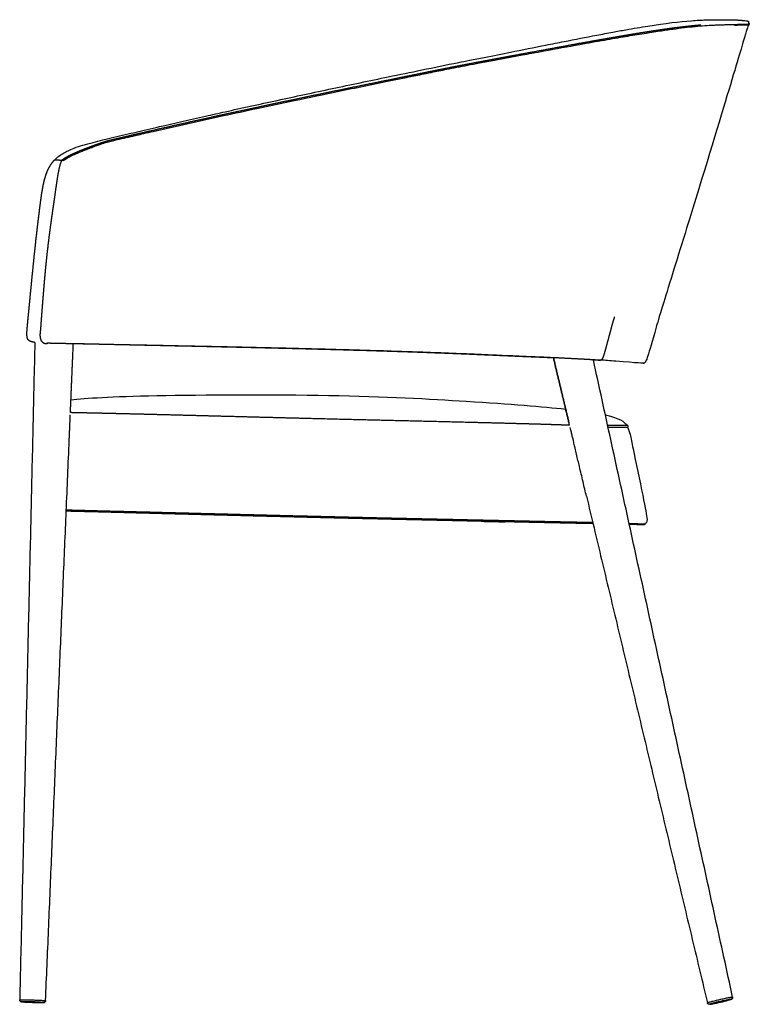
# Model space of a CAD drawing. Header units: millimetres. Extents: x 1682 to 3183, y 1190 to 3069.
# Tile 6 of 9: x 1682 to 2247, y 2306 to 3069. Entities that reach past the tile are written whole.
import ezdxf

# ---------------------------------------------------------------- set-up
doc = ezdxf.new("R2010")
doc.units = ezdxf.units.MM
doc.header["$MEASUREMENT"] = 0
doc.layers.add('2DVýkres$viditelné$tečné', color=7, linetype='Continuous', true_color=0x000000)
doc.layers.add('2DVýkres$viditelné$čáry', color=7, linetype='Continuous', true_color=0x000000)

msp = doc.modelspace()

# ---------------------------------------------------------------- linework, layer by layer
at = {"layer": '2DVýkres$viditelné$tečné'}
for points, knots in [([(1715.58, 2959.46), (1716.37, 2960.06), (1718.22, 2961.3), (1721.49, 2963.06), (1725.62, 2964.95), (1729.74, 2966.67), (1733.86, 2968.29), (1737.6, 2969.72), (1741.32, 2971.08), (1745.26, 2972.47), (1749.34, 2973.79), (1752.99, 2974.71), (1757.41, 2975.74), (1762.64, 2976.92), (1768.22, 2978.23), (1773.3, 2979.4), (1778.51, 2980.59), (1791.85, 2983.64), (1812.39, 2988.3), (1839.2, 2994.22), (1866.54, 3000.12), (1896.31, 3006.42), (1930.38, 3013.51), (1958.44, 3019.25), (1978.79, 3023.4), (1988.39, 3025.34), (1995.67, 3026.83), (2003.15, 3028.34), (2011, 3029.93), (2020.34, 3031.77), (2028.8, 3033.4), (2038.56, 3035.24), (2052.74, 3037.9), (2066.27, 3040.41), (2079.07, 3042.78), (2093.91, 3045.52), (2112.61, 3048.94), (2133.65, 3052.68), (2150.21, 3055.54), (2164.49, 3057.91), (2176.67, 3059.8), (2187.12, 3061.29), (2196.26, 3062.45), (2204.53, 3063.35), (2211.98, 3064), (2217.74, 3064.36), (2222.24, 3064.55), (2225.05, 3064.64), (2227.82, 3064.72), (2230.51, 3064.8), (2233.55, 3064.89), (2237.05, 3064.98), (2240.1, 3065.06), (2242.93, 3065.1), (2244.45, 3065.11), (2245.45, 3065.1), (2245.99, 3065.08), (2246.36, 3065.07), (2246.54, 3065.05), (2246.61, 3065.04), (2246.64, 3065.03), (2246.65, 3065.03)], [0, 0, 0, 0, 2.969807, 6.67765, 11.118936, 16.580292, 20.077254, 24.406539, 28.603376, 31.942255, 36.941709, 41.453959, 43.249, 50.560706, 57.541479, 60.423648, 66.216464, 73.564457, 101.476508, 129.39791, 155.928716, 185.384791, 220.707638, 260.327457, 271.301003, 283.004049, 289.714929, 293.586405, 305.913122, 313.73075, 322.137417, 331.767123, 343.529847, 365.42545, 373.056394, 382.584124, 410.702299, 430.079965, 446.693257, 461.112042, 473.495963, 483.668955, 492.770242, 501.150812, 508.637403, 515.190447, 518.458858, 522.146396, 523.617691, 526.780034, 530.238405, 532.714183, 537.284054, 539.401353, 541.196407, 541.853236, 542.416392, 542.811489, 542.942921, 542.986686, 543.017066, 543.017066, 543.017066, 543.017066]), ([(2132.3, 2805.36), (2134.22, 2805.23), (2139.11, 2804.81), (2143.29, 2804.46), (2160.15, 2803.05), (2165.32, 2802.88), (2165.4, 2802.88)], [-914.093911, -914.093911, -914.093911, -914.093911, -878.157817, -878.157817, -878.157817, -732.941615, -732.941615, -732.941615, -732.941615]), ([(2137.31, 2753.28), (2138.13, 2753.27), (2142.64, 2753.26), (2148, 2753.23), (2151.76, 2753.19), (2152.53, 2753.18), (2152.53, 2753.18)], [80.67143, 80.67143, 80.67143, 80.67143, 94.405266, 158.149012, 192.895978, 228.466517, 228.466517, 228.466517, 228.466517]), ([(2153.62, 2678.64), (2153.71, 2678.64), (2155.43, 2678.6), (2158.65, 2678.53), (2162.49, 2678.45), (2165.21, 2678.39), (2165.92, 2678.37), (2165.92, 2678.37)], [-358.732478, -358.732478, -358.732478, -358.732478, -357.101163, -327.441516, -295.388853, -261.790684, -227.449201, -227.449201, -227.449201, -227.449201]), ([(2232.6, 2310.3), (2232.6, 2310.38), (2230.74, 2310.13), (2226.4, 2309.21), (2224.23, 2308.72), (2222.05, 2308.22), (2217.75, 2307.16), (2215.97, 2306.58), (2216, 2306.5)], [-53.49543, -53.49543, -53.49543, -53.49543, -46.808501, -40.121572, -40.121572, -40.121572, -33.434644, -26.747715, -26.747715, -26.747715, -26.747715]), ([(2216, 2306.5), (2216, 2306.41), (2216.93, 2306.54), (2218.48, 2306.83), (2220.03, 2307.12), (2222.2, 2307.58), (2224.37, 2308.08), (2226.55, 2308.58), (2228.7, 2309.11), (2230.22, 2309.52), (2231.74, 2309.93), (2232.63, 2310.22), (2232.6, 2310.3)], [-26.747715, -26.747715, -26.747715, -26.747715, -20.060786, -20.060786, -20.060786, -13.373857, -13.373857, -13.373857, -6.686929, -6.686929, -6.686929, 0, 0, 0, 0]), ([(1700.42, 2307.84), (1700.43, 2307.88), (1698.57, 2308.04), (1694.14, 2308.23), (1691.91, 2308.3), (1689.68, 2308.37), (1685.25, 2308.47), (1683.38, 2308.44), (1683.4, 2308.39)], [-53.49585, -53.49585, -53.49585, -53.49585, -46.808869, -40.121887, -40.121887, -40.121887, -33.434906, -26.747925, -26.747925, -26.747925, -26.747925]), ([(1683.4, 2308.39), (1683.38, 2308.34), (1684.31, 2308.26), (1685.88, 2308.18), (1687.46, 2308.09), (1689.67, 2308), (1691.9, 2307.93), (1694.13, 2307.85), (1696.35, 2307.8), (1697.92, 2307.79), (1699.5, 2307.77), (1700.43, 2307.79), (1700.42, 2307.84)], [-26.747925, -26.747925, -26.747925, -26.747925, -20.060944, -20.060944, -20.060944, -13.373962, -13.373962, -13.373962, -6.686981, -6.686981, -6.686981, 0, 0, 0, 0])]:
    msp.add_open_spline(points, degree=3, knots=knots, dxfattribs=at)
for points, weights, degree, knots in [([(1709.06, 2960.13), (1709.07, 2960.14), (1709.53, 2960.1), (1710.42, 2960.07), (1710.93, 2960.06), (1711.58, 2960.05), (1712.37, 2959.99), (1712.82, 2959.95), (1713.27, 2959.91), (1713.72, 2959.87), (1714.02, 2959.84), (1714.35, 2959.81), (1714.71, 2959.75)], [1, 1, 1, 1, 1, 1, 1.00469029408, 1.0046820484, 1.0046820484, 1.00469029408, 1.0034949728, 1.00152957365, 1.00034485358], 3, [12.730015, 12.730015, 12.730015, 12.730015, 17.913859, 17.913859, 17.913859, 20.899502, 20.899502, 20.899502, 22.252204, 22.252204, 22.252204, 23.140101, 23.140101, 23.140101, 23.140101]), ([(1703.31, 2818.4), (1704.16, 2818.36), (1705.14, 2818.33), (1706.24, 2818.31), (1707.64, 2818.27), (1709.03, 2818.24), (1710.43, 2818.21), (1713.35, 2818.14), (1716.27, 2818.08), (1719.19, 2818.02), (1723.47, 2817.94), (1727.74, 2817.85), (1732.02, 2817.76), (1744.26, 2817.51), (1773.44, 2816.93), (1806.06, 2816.25), (1871.3, 2814.91), (1950.26, 2813.2), (2022.11, 2810.3), (2040.07, 2809.58), (2057.59, 2808.78), (2068.39, 2808.3), (2079.18, 2807.83), (2083.26, 2807.67), (2088.31, 2807.45), (2098.41, 2807), (2112.39, 2806.29), (2120.96, 2805.8), (2128.66, 2805.36), (2131.99, 2805.1), (2132.09, 2805.18)], [0.999588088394, 0.998899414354, 1.00316100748, 1.00537375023, 1.00537321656, 1.00537321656, 1.00537375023, 1.00537317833, 1.00537317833, 1.00537375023, 1.00537373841, 1.00537373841, 1.00537375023, 1.00537375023, 1.00537375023, 1.00537375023, 1.00537375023, 1.00537375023, 1.00537375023, 1.00537375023, 1.00537375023, 1.00537375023, 1.00537375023, 1.00537375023, 1.00537375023, 1.00537375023, 1.00537375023, 1.00537375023, 1.00537375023, 1.00537375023, 1.00537375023], 3, [-1462.695668, -1462.695668, -1462.695668, -1462.695668, -1454.448884, -1454.448884, -1454.448884, -1450.262465, -1450.262465, -1450.262465, -1441.503222, -1441.503222, -1441.503222, -1428.663572, -1428.663572, -1428.663572, -1355.483754, -1355.483754, -1355.483754, -1209.124118, -1209.124118, -1209.124118, -1172.534209, -1172.534209, -1172.534209, -1135.9443, -1135.9443, -1135.9443, -1062.764482, -1062.764482, -1062.764482, -997.03459, -997.03459, -997.03459, -997.03459]), ([(2107.59, 2754.59), (2106.83, 2754.63), (2106.07, 2754.66), (2105.31, 2754.69), (2102.59, 2754.8), (2099.87, 2754.89), (2097.16, 2754.98), (2094.25, 2755.08), (2091.35, 2755.17), (2088.44, 2755.26), (2080.51, 2755.5), (2072.58, 2755.72), (2064.65, 2755.93), (2053.33, 2756.24), (2042.01, 2756.53), (2030.69, 2756.81), (2010.03, 2757.31), (1989.37, 2757.79), (1968.71, 2758.28), (1946.97, 2758.79), (1925.23, 2759.32), (1903.49, 2759.87), (1877.74, 2760.52), (1851.98, 2761.2), (1826.23, 2761.87), (1814.44, 2762.18), (1802.65, 2762.48), (1790.86, 2762.78), (1781.41, 2763.02), (1771.96, 2763.26), (1762.51, 2763.48), (1755.56, 2763.65), (1748.61, 2763.81), (1741.66, 2763.97), (1738.4, 2764.04), (1735.14, 2764.11), (1731.88, 2764.18), (1728.31, 2764.26), (1724.75, 2764.34), (1721.19, 2764.42)], [1, 0.999997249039, 0.999997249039, 1, 1, 1, 1, 0.999999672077, 0.999999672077, 1, 1, 1, 1, 0.999999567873, 0.999999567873, 1, 1, 1, 1, 0.999999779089, 0.999999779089, 1, 1, 1, 1, 0.999999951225, 0.999999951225, 1, 0.999999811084, 0.999999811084, 1, 0.999999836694, 0.999999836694, 1, 0.999999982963, 0.999999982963, 1, 0.999999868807, 0.999999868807, 1], 3, [0, 0, 0, 0, 2.286261, 2.286261, 2.286261, 10.459476, 10.459476, 10.459476, 19.181642, 19.181642, 19.181642, 43.038202, 43.038202, 43.038202, 77.008739, 77.008739, 77.008739, 139.151088, 139.151088, 139.151088, 204.393717, 204.393717, 204.393717, 281.85833, 281.85833, 281.85833, 317.236952, 317.236952, 317.236952, 345.59479, 345.59479, 345.59479, 366.448095, 366.448095, 366.448095, 376.237691, 376.237691, 376.237691, 386.932074, 386.932074, 386.932074, 386.932074]), ([(2125.5, 2679.27), (2124.15, 2679.29), (2122.8, 2679.32), (2121.45, 2679.34), (2117.07, 2679.43), (2112.7, 2679.52), (2108.32, 2679.61), (2100.6, 2679.77), (2092.87, 2679.94), (2085.15, 2680.1), (2073.62, 2680.35), (2062.08, 2680.6), (2050.54, 2680.85), (2037.55, 2681.13), (2024.56, 2681.41), (2011.56, 2681.69), (1990.67, 2682.14), (1969.77, 2682.61), (1948.87, 2683.09), (1935.68, 2683.4), (1922.49, 2683.72), (1909.3, 2684.04), (1894.44, 2684.4), (1879.57, 2684.77), (1864.71, 2685.15), (1837.1, 2685.85), (1809.5, 2686.56), (1781.89, 2687.27), (1764.64, 2687.71), (1747.38, 2688.15), (1730.12, 2688.6), (1726.19, 2688.7), (1722.25, 2688.8), (1718.32, 2688.9), (1718.21, 2688.9), (1718.1, 2688.9), (1718, 2688.91)], [1, 0.999999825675, 0.999999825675, 1, 0.999999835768, 0.999999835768, 1, 0.999999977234, 0.999999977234, 1, 0.99999999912, 0.99999999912, 1, 0.999999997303, 0.999999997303, 1, 1, 1, 1, 0.99999987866, 0.99999987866, 1, 0.999999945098, 0.999999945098, 1, 1, 1, 1, 0.999999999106, 0.999999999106, 1, 1, 1, 1, 1, 1, 1], 3, [0, 0, 0, 0, 4.043376, 4.043376, 4.043376, 17.181264, 17.181264, 17.181264, 40.351504, 40.351504, 40.351504, 74.96825, 74.96825, 74.96825, 113.956309, 113.956309, 113.956309, 176.804514, 176.804514, 176.804514, 216.383308, 216.383308, 216.383308, 260.9903, 260.9903, 260.9903, 343.995697, 343.995697, 343.995697, 395.781238, 395.781238, 395.781238, 407.609661, 407.609661, 407.609661, 407.935117, 407.935117, 407.935117, 407.935117]), ([(1681.95, 2309.93), (1682.06, 2310.14), (1691.96, 2309.81), (1701.86, 2309.49), (1701.96, 2309.27)], [0.995459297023, 0.709395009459, 1, 0.709395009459, 0.995459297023], 2, [26.852409, 26.852409, 26.852409, 40.121887, 40.121887, 53.391366, 53.391366, 53.391366]), ([(2214.21, 2307.62), (2214.23, 2308.01), (2223.88, 2310.22), (2233.54, 2312.43), (2233.73, 2312.08)], [0.995459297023, 0.709395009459, 1, 0.709395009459, 0.995459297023], 2, [26.852198, 26.852198, 26.852198, 40.121572, 40.121572, 53.390947, 53.390947, 53.390947])]:
    msp.add_rational_spline(points, weights, degree=degree, knots=knots, dxfattribs=at)
msp.add_open_spline([(1714.67, 2959.67), (1714.69, 2959.7), (1714.7, 2959.72), (1714.71, 2959.75)], degree=3, dxfattribs=at)
for points, weights in [([(1682, 2309.48), (1682.3, 2308.43), (1683.4, 2308.39)], [1, 0.806473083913, 1]), ([(2232.6, 2310.3), (2233.82, 2310.58), (2233.76, 2311.83)], [1, 0.766978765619, 1]), ([(1700.42, 2307.84), (1701.51, 2307.8), (1701.88, 2308.84)], [1, 0.806473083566, 1]), ([(2216, 2306.5), (2214.78, 2306.22), (2214.29, 2307.38)], [1, 0.766978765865, 1])]:
    msp.add_rational_spline(points, weights, degree=2, dxfattribs=at)
at = {"layer": '2DVýkres$viditelné$čáry'}
for points, knots in [([(1709.07, 2960.13), (1711.08, 2962.18), (1713.46, 2963.89), (1715.93, 2965.33), (1717.03, 2965.98), (1718.17, 2966.57), (1719.32, 2967.13), (1720.85, 2967.87), (1722.41, 2968.54), (1723.99, 2969.16), (1726.19, 2970.02), (1728.45, 2970.78), (1733.48, 2972.3), (1735.93, 2972.94), (1738.74, 2973.64), (1741.29, 2974.28), (1743.78, 2974.91), (1747.73, 2975.87), (1749.25, 2976.24), (1752, 2976.89), (1753.34, 2977.2), (1754.81, 2977.55), (1760.83, 2978.96), (1766.57, 2980.31), (1777.43, 2982.84), (1783.44, 2984.24), (1801.24, 2988.36), (1813.17, 2991.09), (1825.84, 2993.94), (1830.91, 2995.08), (1842.39, 2997.65), (1867.88, 3003.26), (1902.68, 3010.78), (1938.33, 3018.3), (1968.6, 3024.61), (1984.48, 3027.89), (1993.1, 3029.66), (2003.4, 3031.78), (2011.44, 3033.44), (2021.8, 3035.51), (2024.32, 3036.01), (2027.14, 3036.57), (2033.86, 3037.9), (2037.61, 3038.64), (2048.59, 3040.81), (2055.34, 3042.14), (2061.72, 3043.41), (2070.9, 3045.24), (2084.79, 3048.03), (2107.05, 3052.45), (2124.26, 3055.81), (2140.18, 3058.8), (2150.59, 3060.69), (2159.62, 3062.27), (2165.26, 3063.2), (2168.02, 3063.63), (2181.83, 3065.83), (2192.84, 3067.12), (2205.97, 3068.12), (2209.56, 3068.3), (2215.81, 3068.5), (2218.49, 3068.53), (2220.94, 3068.54), (2223.18, 3068.56), (2225.28, 3068.57), (2228.87, 3068.57), (2230.43, 3068.57), (2231.79, 3068.55), (2232.87, 3068.54), (2233.82, 3068.51), (2235.13, 3068.47), (2235.57, 3068.45), (2236.3, 3068.41), (2236.6, 3068.39), (2236.88, 3068.38), (2237.14, 3068.36), (2237.63, 3068.33), (2238.51, 3068.28), (2239.44, 3068.21), (2240.28, 3068.15), (2240.8, 3068.1), (2241.05, 3068.07), (2241.19, 3068.06), (2241.27, 3068.05), (2241.3, 3068.05), (2241.3, 3068.05), (2241.31, 3068.05), (2241.31, 3068.05), (2241.3, 3068.05), (2241.31, 3068.05), (2241.31, 3068.05), (2241.3, 3068.05), (2241.31, 3068.05), (2241.31, 3068.05), (2241.31, 3068.05), (2241.31, 3068.05), (2241.31, 3068.05), (2241.31, 3068.05), (2241.31, 3068.05), (2241.31, 3068.05), (2241.31, 3068.05), (2241.31, 3068.05), (2241.31, 3068.05), (2241.31, 3068.05), (2241.31, 3068.05), (2241.31, 3068.05), (2241.31, 3068.05), (2241.31, 3068.05), (2241.31, 3068.05), (2241.31, 3068.05), (2241.31, 3068.05), (2241.31, 3068.05), (2241.31, 3068.05), (2241.31, 3068.05), (2241.31, 3068.05), (2241.31, 3068.05), (2241.31, 3068.05), (2241.32, 3068.05), (2241.32, 3068.05), (2241.31, 3068.05), (2241.32, 3068.05), (2241.31, 3068.05), (2241.32, 3068.05), (2241.32, 3068.05), (2241.32, 3068.05), (2241.32, 3068.05), (2241.32, 3068.05), (2241.32, 3068.05), (2241.32, 3068.05), (2241.32, 3068.05), (2241.32, 3068.05), (2241.32, 3068.05), (2241.32, 3068.05), (2241.32, 3068.05), (2241.32, 3068.05), (2241.32, 3068.05), (2241.32, 3068.05), (2241.32, 3068.05), (2241.32, 3068.05), (2241.32, 3068.05), (2241.32, 3068.05), (2241.32, 3068.05), (2241.32, 3068.05), (2241.32, 3068.05), (2241.32, 3068.05), (2241.32, 3068.05), (2241.32, 3068.05), (2241.33, 3068.05), (2241.33, 3068.05), (2241.32, 3068.05), (2241.33, 3068.05), (2241.33, 3068.05), (2241.32, 3068.05), (2241.33, 3068.05), (2241.33, 3068.05), (2241.33, 3068.05), (2241.33, 3068.05), (2241.33, 3068.05), (2241.33, 3068.05), (2241.33, 3068.05), (2241.33, 3068.05), (2241.33, 3068.05), (2241.33, 3068.05), (2241.33, 3068.05), (2242.57, 3067.9), (2243.82, 3067.75), (2245.07, 3067.61), (2245.1, 3067.6), (2245.17, 3067.59), (2245.28, 3067.57), (2245.45, 3067.54), (2245.58, 3067.5), (2245.66, 3067.47)], [0.001417, 0.001417, 0.001417, 0.001417, 8.674273, 8.674273, 8.674273, 12.514792, 12.514792, 12.514792, 17.623355, 17.623355, 17.623355, 24.567033, 24.567033, 33.111881, 33.111881, 33.111881, 40.906371, 40.906371, 45.814207, 45.814207, 49.726263, 49.726263, 49.726263, 69.68057, 69.68057, 89.467759, 89.467759, 122.994177, 122.994177, 122.994177, 138.595321, 158.28092, 201.301018, 245.393486, 267.610729, 294.035525, 294.035525, 294.035525, 323.588856, 323.588856, 323.588856, 333.142707, 333.142707, 344.234936, 344.234936, 364.525888, 364.525888, 364.525888, 392.622806, 407.015145, 432.631619, 445.220036, 455.605754, 464.362451, 472.741237, 472.741237, 472.741237, 521.075194, 521.075194, 543.021745, 543.021745, 563.753121, 563.753121, 563.753121, 582.788828, 582.788828, 599.651038, 599.651038, 599.651038, 613.050446, 613.050446, 620.878094, 620.878094, 627.182339, 627.182339, 627.182339, 627.973151, 628.659842, 629.818627, 630.760779, 631.197835, 631.398712, 631.511196, 631.622588, 631.622688, 631.623335, 631.624942, 631.625042, 631.62569, 631.627296, 631.627396, 631.628045, 631.629651, 631.629751, 631.6304, 631.632001, 631.632101, 631.632746, 631.634342, 631.634441, 631.635087, 631.636714, 631.637461, 631.639024, 631.639123, 631.639771, 631.641397, 631.642144, 631.643707, 631.643807, 631.644455, 631.646049, 631.646149, 631.646798, 631.648392, 631.648492, 631.649141, 631.650733, 631.650833, 631.651482, 631.653104, 631.653854, 631.655413, 631.655513, 631.656163, 631.657753, 631.657853, 631.658504, 631.660094, 631.660194, 631.660845, 631.662435, 631.662535, 631.663186, 631.664776, 631.664876, 631.665528, 631.667148, 631.667901, 631.669459, 631.669559, 631.670213, 631.671832, 631.672586, 631.674143, 631.674244, 631.674898, 631.676486, 631.676587, 631.677241, 631.678829, 631.67893, 631.679585, 631.681172, 631.681273, 631.681929, 631.683516, 631.683617, 631.684273, 631.68586, 631.685961, 631.686618, 631.687426, 631.687426, 631.687426, 632.687426, 632.687426, 632.687426, 632.79545, 632.887236, 633.047187, 633.293839, 633.293839, 633.293839, 633.293839]), ([(2245.67, 3064.25), (2245.55, 3063.78), (2245.39, 3063.16), (2245.13, 3062.26), (2244.72, 3060.76), (2244.05, 3058.47), (2242.94, 3054.72), (2240.72, 3047.23), (2236.72, 3033.92), (2229.36, 3009.52), (2222, 2985.11), (2211.28, 2949.61), (2198.15, 2907.16), (2191.58, 2885.93), (2184.42, 2862.96), (2180.38, 2849.87), (2176.34, 2836.78), (2175.43, 2833.57), (2174.6, 2830.66), (2171.3, 2819.04), (2169.39, 2812.31), (2168.11, 2808.39), (2167.47, 2806.42), (2166.99, 2805.16), (2166.57, 2804.33), (2166.15, 2803.5), (2165.79, 2803.1), (2165.41, 2802.88)], [1.131587, 1.131587, 1.131587, 1.131587, 2.861859, 2.861859, 2.861859, 10.70983, 10.70983, 10.70983, 57.909845, 57.909845, 57.909845, 164.925977, 164.925977, 164.925977, 224.903098, 224.903098, 224.903098, 244.964497, 244.964497, 244.964497, 268.169303, 268.169303, 268.169303, 272.518189, 272.518189, 272.518189, 274.430445, 274.430445, 274.430445, 274.430445]), ([(2132.08, 2805.17), (2132.01, 2805.12), (2131.92, 2805.06), (2131.74, 2804.98), (2131.64, 2804.94), (2131.54, 2804.92), (2131.47, 2804.9), (2131.34, 2804.88), (2131.12, 2804.87), (2130.85, 2804.87), (2130.46, 2804.88), (2129.91, 2804.91), (2129.15, 2804.95), (2127.81, 2805.03), (2126.73, 2805.09), (2125.97, 2805.14)], [0.004623, 0.004623, 0.004623, 0.004623, 0.358678, 0.358678, 0.679569, 0.679569, 0.679569, 0.871939, 1.081081, 1.337047, 1.703184, 2.233172, 2.98687, 3.990065, 6.255405, 6.255405, 6.255405, 6.255405]), ([(1721.6, 2774.21), (1732.87, 2775.72), (1752.57, 2776.87), (1788.01, 2777.58), (1824.4, 2778.31), (1877.37, 2778.57), (1921.14, 2777.75), (1964.9, 2776.93), (1999.46, 2775.03), (2027.53, 2773.26), (2062.05, 2771.08), (2086.75, 2769.08), (2104.52, 2767.15)], [18.81554, 18.81554, 18.81554, 18.81554, 84.51395, 84.51395, 84.51395, 217.65305, 217.65305, 217.65305, 324.168057, 324.168057, 324.168057, 387.784992, 387.784992, 387.784992, 387.784992]), ([(2107.59, 2754.59), (2107.56, 2754.72), (2107.52, 2754.85), (2107.37, 2755.37), (2107.27, 2755.72), (2107.12, 2756.29), (2107.06, 2756.5), (2107.01, 2756.7)], [-30.699884, -30.699884, -30.699884, -30.699884, -30.253098, -30.253098, -28.936416, -28.936416, -27.970496, -27.970496, -27.970496, -27.970496]), ([(2120.63, 2699.64), (2119.73, 2703.41), (2117.9, 2711.11), (2115.34, 2721.94), (2113.31, 2730.58), (2111.59, 2737.92), (2110.37, 2743.15), (2109.29, 2747.78), (2108.63, 2750.52), (2108.21, 2752.24), (2108.02, 2752.97)], [0, 0, 0, 0, 11.627597, 23.725164, 33.403422, 38.24263, 46.34918, 49.495489, 52.517783, 54.800324, 54.800324, 54.800324, 54.800324]), ([(2152.42, 2753.12), (2153.19, 2751.52), (2153.77, 2749.77), (2154.36, 2747.42), (2155.03, 2744.73), (2155.72, 2741.26), (2156.72, 2736.36), (2158.72, 2726.56), (2161.96, 2711.06), (2164.11, 2700.58), (2166.27, 2690.1), (2167.34, 2684.64), (2167.47, 2681.76), (2167.57, 2679.38), (2167.03, 2678.75), (2165.91, 2678.5)], [0.897625, 0.897625, 0.897625, 0.897625, 6.841171, 6.841171, 6.841171, 18.157487, 18.157487, 18.157487, 54.68984, 54.68984, 54.68984, 73.841832, 73.841832, 73.841832, 78.31323, 78.31323, 78.31323, 78.31323]), ([(2165.12, 2677.58), (2165.1, 2677.58), (2165.1, 2677.58), (2165.09, 2677.58), (2164.98, 2677.58), (2164.63, 2677.59), (2164.09, 2677.6), (2163.46, 2677.61), (2162.55, 2677.63), (2161.41, 2677.66), (2160.33, 2677.68), (2159.03, 2677.71), (2157.57, 2677.74), (2156.41, 2677.77), (2155.15, 2677.79), (2153.8, 2677.82)], [0, 0, 0, 0, 2.928638, 2.928638, 2.928638, 32.218848, 32.218848, 32.218848, 66.604882, 66.604882, 66.604882, 99.408914, 99.408914, 99.408914, 125.264017, 125.264017, 125.264017, 125.264017])]:
    msp.add_open_spline(points, degree=3, knots=knots, dxfattribs=at)
for points, weights, degree, knots in [([(1715.05, 2960.22), (1717.06, 2961.74), (1719.26, 2962.96), (1721.52, 2964.06), (1722.64, 2964.6), (1723.77, 2965.12), (1724.91, 2965.62), (1726.04, 2966.12), (1727.19, 2966.6), (1728.33, 2967.08), (1730.5, 2967.97), (1732.67, 2968.82), (1734.85, 2969.66), (1736.01, 2970.09), (1737.16, 2970.53), (1738.31, 2970.96), (1739.6, 2971.44), (1740.9, 2971.91), (1742.19, 2972.37), (1744.63, 2973.23), (1747.07, 2974.05), (1749.56, 2974.75), (1750.74, 2975.08), (1751.94, 2975.39), (1753.14, 2975.68), (1754.12, 2975.91), (1755.09, 2976.14), (1756.07, 2976.36), (1758.08, 2976.82), (1760.09, 2977.28), (1762.1, 2977.74), (1764.49, 2978.29), (1766.88, 2978.85), (1769.26, 2979.41), (1771.6, 2979.95), (1773.94, 2980.48), (1776.28, 2981.02), (1785.83, 2983.21), (1795.39, 2985.38), (1804.94, 2987.54), (1814.49, 2989.69), (1824.04, 2991.81), (1833.6, 2993.91), (1852.81, 2998.13), (1872.02, 3002.23), (1891.23, 3006.27), (1910.44, 3010.31), (1929.66, 3014.28), (1948.87, 3018.22), (1958.42, 3020.18), (1967.98, 3022.13), (1977.54, 3024.07), (1982.32, 3025.04), (1987.1, 3026.01), (1991.88, 3026.98), (1996.09, 3027.84), (2000.31, 3028.7), (2004.53, 3029.55), (2010.21, 3030.7), (2015.9, 3031.82), (2021.59, 3032.93), (2026.44, 3033.87), (2031.3, 3034.8), (2036.17, 3035.72), (2040.99, 3036.62), (2045.8, 3037.53), (2050.62, 3038.42), (2055.44, 3039.32), (2060.25, 3040.22), (2065.07, 3041.11), (2077.57, 3043.43), (2090.06, 3045.75), (2102.48, 3048.01), (2109.51, 3049.29), (2116.55, 3050.56), (2123.58, 3051.81), (2128.29, 3052.65), (2133.01, 3053.48), (2137.72, 3054.3), (2142.21, 3055.08), (2146.7, 3055.85), (2151.19, 3056.61), (2155.68, 3057.37), (2160.18, 3058.11), (2164.68, 3058.83), (2169.08, 3059.54), (2173.37, 3060.2), (2177.46, 3060.81), (2181.32, 3061.38), (2185.18, 3061.92), (2189.05, 3062.42), (2192.43, 3062.86), (2195.8, 3063.27), (2199.19, 3063.64), (2202.05, 3063.96), (2204.92, 3064.24), (2207.78, 3064.49), (2208.24, 3064.53), (2208.69, 3064.57), (2209.15, 3064.61)], [1, 1, 1, 1, 1, 1, 1, 0.999958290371, 0.999958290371, 1, 1, 1, 1, 0.999992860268, 0.999992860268, 1, 0.999983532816, 0.999983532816, 1, 1, 1, 1, 1, 1, 1, 0.999989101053, 0.999989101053, 1, 0.99999983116, 0.99999983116, 1, 1, 1, 1, 0.999999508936, 0.999999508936, 1, 1, 1, 1, 0.999997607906, 0.999997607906, 1, 1, 1, 1, 1, 1, 1, 0.999999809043, 0.999999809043, 1, 1, 1, 1, 0.9999997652, 0.9999997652, 1, 0.999995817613, 0.999995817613, 1, 1, 1, 1, 0.999999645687, 0.999999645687, 1, 0.999999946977, 0.999999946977, 1, 1, 1, 1, 0.999998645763, 0.999998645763, 1, 0.999998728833, 0.999998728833, 1, 0.999997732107, 0.999997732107, 1, 0.999994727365, 0.999994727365, 1, 1, 1, 1, 0.999976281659, 0.999976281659, 1, 0.999966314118, 0.999966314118, 1, 0.999954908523, 0.999954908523, 1, 0.999998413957, 0.999998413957, 1], 3, [0, 0, 0, 0, 7.557381, 7.557381, 7.557381, 11.283788, 11.283788, 11.283788, 15.010247, 15.010247, 15.010247, 22.036737, 22.036737, 22.036737, 25.731, 25.731, 25.731, 29.860178, 29.860178, 29.860178, 37.62852, 37.62852, 37.62852, 41.352523, 41.352523, 41.352523, 44.353985, 44.353985, 44.353985, 50.548588, 50.548588, 50.548588, 57.936366, 57.936366, 57.936366, 65.141961, 65.141961, 65.141961, 94.699631, 94.699631, 94.699631, 124.064908, 124.064908, 124.064908, 183.469833, 183.469833, 183.469833, 242.872526, 242.872526, 242.872526, 272.138514, 272.138514, 272.138514, 286.915549, 286.915549, 286.915549, 299.825236, 299.825236, 299.825236, 317.217446, 317.217446, 317.217446, 332.143977, 332.143977, 332.143977, 346.847462, 346.847462, 346.847462, 361.541332, 361.541332, 361.541332, 399.941788, 399.941788, 399.941788, 421.377923, 421.377923, 421.377923, 435.735977, 435.735977, 435.735977, 449.399215, 449.399215, 449.399215, 463.075807, 463.075807, 463.075807, 477.890826, 477.890826, 477.890826, 489.598667, 489.598667, 489.598667, 499.807235, 499.807235, 499.807235, 508.44609, 508.44609, 508.44609, 509.817143, 509.817143, 509.817143, 509.817143]), ([(2245.64, 3064.26), (2245.64, 3064.26), (2245.65, 3064.25), (2245.65, 3064.25), (2245.61, 3064.26), (2245.57, 3064.26), (2245.53, 3064.26), (2245.34, 3064.27), (2245.16, 3064.28), (2244.97, 3064.29), (2244.64, 3064.3), (2244.3, 3064.3), (2243.96, 3064.3), (2243.78, 3064.3), (2243.59, 3064.31), (2243.41, 3064.31), (2243.33, 3064.31), (2243.24, 3064.31), (2243.16, 3064.31), (2242.94, 3064.3), (2242.72, 3064.3), (2242.5, 3064.3), (2241.87, 3064.3), (2241.25, 3064.29), (2240.62, 3064.28), (2240.2, 3064.27), (2239.78, 3064.27), (2239.36, 3064.26), (2238.91, 3064.25), (2238.47, 3064.24), (2238.02, 3064.23), (2237.5, 3064.22), (2236.98, 3064.2), (2236.46, 3064.19), (2236.09, 3064.18), (2235.7, 3064.17), (2235.3, 3064.16)], [1, 1, 1, 1, 0.999873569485, 0.999873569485, 1, 0.999871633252, 0.999871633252, 1, 0.999961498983, 0.999961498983, 1, 0.999996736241, 0.999996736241, 1, 1, 1, 1, 0.999998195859, 0.999998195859, 1, 0.999992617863, 0.999992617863, 1, 0.999998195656, 0.999998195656, 1, 0.999998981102, 0.999998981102, 1, 0.999999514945, 0.999999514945, 1, 1, 1, 1], 3, [0.860709, 0.860709, 0.860709, 0.860709, 1, 1, 1, 1.123101, 1.123101, 1.123101, 1.682262, 1.682262, 1.682262, 2.690387, 2.690387, 2.690387, 3.247811, 3.247811, 3.247811, 5.722485, 5.722485, 5.722485, 6.382562, 6.382562, 6.382562, 8.264059, 8.264059, 8.264059, 9.522225, 9.522225, 9.522225, 10.865323, 10.865323, 10.865323, 12.428555, 12.428555, 12.428555, 17.324783, 17.324783, 17.324783, 17.324783]), ([(2245.67, 3064.25), (2245.76, 3064.23), (2245.85, 3064.23), (2246.65, 3064.23), (2246.65, 3065.03)], [1, 0.993531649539, 1, 0.707106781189, 1], 2, [0, 0, 0, 0.182082, 0.182082, 1.438719, 1.438719, 1.438719]), ([(2245.84, 3067.37), (2245.92, 3067.31), (2245.98, 3067.23), (2246.02, 3067.11), (2246.08, 3066.94), (2246.1, 3066.71), (2246.07, 3066.37), (2246.05, 3066.18), (2246.03, 3066), (2246, 3065.82)], [1, 1, 1, 1, 1, 1, 1, 0.999479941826, 0.999479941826, 1], 3, [0, 0, 0, 0, 0.333705, 0.333705, 0.333705, 1.083565, 1.083565, 1.083565, 1.643473, 1.643473, 1.643473, 1.643473]), ([(1693.64, 2818.76), (1693.56, 2818.77), (1693.48, 2818.78), (1692.81, 2818.88), (1692.21, 2818.98), (1691.63, 2819.12), (1691.04, 2819.27), (1690.45, 2819.46), (1689.29, 2820.06), (1688.77, 2820.49), (1688.38, 2821.1), (1687.76, 2822.06), (1687.58, 2823.32), (1687.48, 2825.4), (1687.52, 2826.47), (1687.68, 2829.13), (1687.89, 2831.29), (1688.04, 2832.93), (1688.39, 2836.5), (1688.73, 2840.06), (1689.08, 2843.63), (1689.26, 2845.57), (1689.47, 2847.71), (1689.92, 2852.38), (1690.17, 2854.98), (1690.99, 2863.41), (1691.53, 2869), (1692.09, 2874.59), (1692.88, 2882.47), (1693.67, 2890.03), (1694.89, 2901.04), (1695.29, 2904.5), (1696.09, 2911.33), (1696.55, 2915.12), (1697.02, 2918.98), (1697.5, 2922.84), (1698.03, 2927.11), (1698.86, 2932.97), (1699.18, 2935.07), (1699.96, 2939.51), (1700.46, 2941.97), (1701.06, 2944.34), (1701.84, 2947.37), (1702.83, 2950.43), (1704.23, 2953.25), (1705.49, 2955.79), (1707.05, 2958.09), (1709.06, 2960.13)], [1, 1, 1, 1, 1, 1, 1, 1, 1, 1, 1, 1, 1, 1, 1, 1, 1, 1, 0.99999995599, 0.99999995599, 1, 1, 1, 1, 1, 1, 1, 1, 1, 1, 1, 1, 1, 1, 1, 1, 1, 1, 1, 1, 1, 1, 1, 1, 1, 1, 1, 1], 3, [4.828294, 4.828294, 4.828294, 4.828294, 5.052435, 5.052435, 6.720051, 6.720051, 6.720051, 8.531089, 8.531089, 10.68629, 10.68629, 10.68629, 14.336665, 14.336665, 17.478338, 17.478338, 22.832957, 22.832957, 22.832957, 33.590446, 33.590446, 33.590446, 41.637146, 41.637146, 49.620775, 49.620775, 65.157652, 65.157652, 65.157652, 86.197926, 86.197926, 97.28955, 97.28955, 110.587983, 110.587983, 110.587983, 122.616046, 122.616046, 129.127712, 129.127712, 136.808746, 136.808746, 136.808746, 146.460432, 146.460432, 146.460432, 155.005241, 155.005241, 155.005241, 155.005241]), ([(1715.05, 2960.22), (1715.05, 2960.22), (1715.05, 2960.21), (1715.09, 2960.11), (1715.51, 2959.55)], [1, 0.938253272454, 1, 0.735510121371, 0.948702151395], 2, [0, 0, 0, 0.011075, 0.011075, 1.145849, 1.145849, 1.145849]), ([(1703.11, 2817.62), (1702.39, 2817.54), (1701.63, 2817.65), (1700.97, 2817.94), (1700.36, 2818.21), (1699.82, 2818.66), (1699.4, 2819.17), (1698.98, 2819.68), (1698.67, 2820.27), (1698.43, 2820.9), (1698.2, 2821.51), (1698.05, 2822.16), (1697.97, 2822.82), (1697.88, 2823.46), (1697.86, 2824.12), (1697.88, 2824.77), (1697.89, 2825.42), (1697.94, 2826.06), (1698.01, 2826.71), (1698.09, 2827.49), (1698.19, 2828.27), (1698.27, 2829.05), (1698.33, 2829.67), (1698.38, 2830.28), (1698.43, 2830.9), (1698.49, 2831.69), (1698.54, 2832.48), (1698.59, 2833.27), (1698.66, 2834.34), (1698.72, 2835.4), (1698.8, 2836.46), (1698.92, 2838.19), (1699.07, 2839.91), (1699.21, 2841.64), (1699.41, 2844.11), (1699.59, 2846.57), (1699.78, 2849.04), (1699.97, 2851.5), (1700.17, 2853.97), (1700.37, 2856.43), (1700.57, 2858.9), (1700.78, 2861.37), (1700.99, 2863.83), (1701.19, 2866.3), (1701.41, 2868.76), (1701.63, 2871.23), (1701.86, 2873.67), (1702.09, 2876.12), (1702.33, 2878.57), (1702.81, 2883.48), (1703.34, 2888.39), (1703.92, 2893.3), (1704.5, 2898.22), (1705.12, 2903.14), (1705.79, 2908.05), (1706.13, 2910.51), (1706.47, 2912.96), (1706.82, 2915.42), (1707.17, 2917.87), (1707.52, 2920.32), (1707.88, 2922.78), (1708.58, 2927.68), (1709.27, 2932.59), (1709.98, 2937.49), (1710.33, 2939.95), (1710.69, 2942.4), (1711.07, 2944.85), (1711.28, 2946.23), (1711.5, 2947.6), (1711.74, 2948.97), (1711.96, 2950.21), (1712.19, 2951.45), (1712.46, 2952.69), (1712.59, 2953.31), (1712.73, 2953.92), (1712.88, 2954.53), (1713.03, 2955.15), (1713.2, 2955.76), (1713.38, 2956.37), (1713.44, 2956.57), (1713.51, 2956.78), (1713.57, 2956.98)], [1, 1, 1, 1, 1, 1, 1, 1, 1, 1, 1, 1, 1, 1, 1, 1, 1, 1, 1, 1, 1, 1, 0.999937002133, 0.999937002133, 1, 0.999985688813, 0.999985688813, 1, 0.999994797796, 0.999994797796, 1, 1, 1, 1, 1, 1, 1, 0.999998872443, 0.999998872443, 1, 0.999999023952, 0.999999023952, 1, 0.999997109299, 0.999997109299, 1, 0.999994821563, 0.999994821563, 1, 0.99997136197, 0.99997136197, 1, 0.99997193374, 0.99997193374, 1, 0.999996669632, 0.999996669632, 1, 0.999999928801, 0.999999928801, 1, 1, 1, 1, 1, 1, 1, 1, 1, 1, 1, 1, 1, 0.999921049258, 0.999921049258, 1, 0.999760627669, 0.999760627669, 1, 0.999951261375, 0.999951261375, 1], 3, [0.000004, 0.000004, 0.000004, 0.000004, 2.318544, 2.318544, 2.318544, 4.43981, 4.43981, 4.43981, 6.492196, 6.492196, 6.492196, 8.509736, 8.509736, 8.509736, 10.48306, 10.48306, 10.48306, 12.435237, 12.435237, 12.435237, 14.793056, 14.793056, 14.793056, 16.650868, 16.650868, 16.650868, 19.026228, 19.026228, 19.026228, 22.223992, 22.223992, 22.223992, 27.449162, 27.449162, 27.449162, 34.921105, 34.921105, 34.921105, 42.342318, 42.342318, 42.342318, 49.763463, 49.763463, 49.763463, 57.187138, 57.187138, 57.187138, 64.563149, 64.563149, 64.563149, 79.375853, 79.375853, 79.375853, 94.250212, 94.250212, 94.250212, 101.688004, 101.688004, 101.688004, 109.122002, 109.122002, 109.122002, 124.069474, 124.069474, 124.069474, 131.551467, 131.551467, 131.551467, 135.744602, 135.744602, 135.744602, 139.550291, 139.550291, 139.550291, 141.438269, 141.438269, 141.438269, 143.345851, 143.345851, 143.345851, 143.984312, 143.984312, 143.984312, 143.984312]), ([(2142.2, 2838.37), (2142.16, 2838.25), (2142.08, 2838.02), (2141.91, 2837.53), (2141.63, 2836.69), (2141.27, 2835.55), (2140.84, 2834.1), (2140.58, 2833.13), (2140.43, 2832.58), (2139.94, 2830.73), (2139.45, 2828.88), (2138.95, 2827.03), (2138.24, 2824.34), (2137.51, 2821.59), (2136.13, 2816.47), (2135.21, 2813.09), (2134.49, 2810.68), (2134.14, 2809.52), (2133.61, 2807.78), (2133.11, 2806.66), (2132.85, 2806.09), (2132.54, 2805.51), (2132.09, 2805.18)], [1, 1, 1, 1, 1, 1, 1, 1, 1, 0.999999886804, 0.999999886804, 1, 1, 1, 1, 1, 1, 1, 1, 1, 1, 1, 1], 3, [0, 0, 0, 0, 0.381791, 0.748149, 1.53319, 3.039995, 4.350005, 6.059534, 6.059534, 6.059534, 11.803628, 11.803628, 11.803628, 21.116777, 21.116777, 28.836163, 28.836163, 28.836163, 33.10241, 33.10241, 33.10241, 35.05903, 35.05903, 35.05903, 35.05903]), ([(1703.31, 2818.41), (1703.32, 2818.22), (1703.31, 2818.03), (1703.26, 2817.63), (1703.11, 2817.62)], [1, 0.995633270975, 1, 0.810190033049, 0.8663934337], 2, [0, 0, 0, 0.386247, 0.386247, 1.200613, 1.200613, 1.200613]), ([(2095.07, 2806.75), (2092.35, 2806.88), (2089.63, 2807), (2086.92, 2807.11), (2085.22, 2807.18), (2083.42, 2807.26), (2080.24, 2807.38), (2078.82, 2807.44), (2073.79, 2807.64), (2070.24, 2807.79), (2066.59, 2807.95), (2062.54, 2808.13), (2057.86, 2808.33), (2050.06, 2808.68), (2046.07, 2808.85), (2035.56, 2809.31), (2028.39, 2809.61), (2020.76, 2809.91), (2013.48, 2810.2), (1998.97, 2810.76), (1968.92, 2811.79), (1904.52, 2813.72), (1847.35, 2815), (1805.73, 2815.92), (1793.67, 2816.18), (1779.53, 2816.49), (1761.63, 2816.89), (1755.05, 2817.03), (1744, 2817.28), (1736.71, 2817.44), (1731.71, 2817.55), (1728.95, 2817.61), (1726.2, 2817.66), (1723.44, 2817.72)], [1, 0.999998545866, 0.999998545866, 1, 1, 1, 1, 1, 1, 1, 1, 1, 1, 1, 1, 1, 1, 1, 1, 1, 1, 1, 1, 1, 1, 1, 1, 1, 1, 1, 1, 1, 1, 1], 3, [0, 0, 0, 0, 8.156645, 8.156645, 8.156645, 13.662139, 13.662139, 18.626667, 18.626667, 29.72042, 29.72042, 29.72042, 42.513745, 42.513745, 54.558104, 54.558104, 75.728553, 75.728553, 75.728553, 97.568687, 119.299799, 165.940022, 290.842627, 290.842627, 290.842627, 329.053416, 329.053416, 348.820165, 348.820165, 365.685048, 365.685048, 365.685048, 366.315891, 366.315891, 366.315891, 366.315891]), ([(2164.42, 2802.65), (2164.6, 2802.64), (2164.78, 2802.66), (2165.11, 2802.7), (2165.4, 2802.87)], [1, 0.996692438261, 1, 0.97967707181, 1], 2, [0, 0, 0, 0.363547, 0.363547, 1.029592, 1.029592, 1.029592]), ([(2136.99, 2754.72), (2137.74, 2754.72), (2138.49, 2754.72), (2139.24, 2754.72), (2142.2, 2754.71), (2145.15, 2754.69), (2148.11, 2754.67), (2149.07, 2754.66), (2150.02, 2754.65), (2150.98, 2754.64), (2151.68, 2754.64), (2152.07, 2754.63), (2152.07, 2754.63)], [1, 0.999999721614, 0.999999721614, 1, 0.99999788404, 0.99999788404, 1, 0.999999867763, 0.999999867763, 1, 1, 1, 1], 3, [0, 0, 0, 0, 2.251454, 2.251454, 2.251454, 11.118419, 11.118419, 11.118419, 13.992873, 13.992873, 13.992873, 49.569031, 49.569031, 49.569031, 49.569031]), ([(2152.53, 2753.18), (2153.18, 2753.66), (2152.71, 2754.3), (2152.47, 2754.63), (2152.07, 2754.63)], [1, 0.707106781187, 1, 0.893333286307, 1], 2, [0, 0, 0, 1.256637, 1.256637, 2.002377, 2.002377, 2.002377]), ([(2125.68, 2678.47), (2124.25, 2678.5), (2122.81, 2678.53), (2121.37, 2678.56), (2117, 2678.64), (2112.62, 2678.73), (2108.24, 2678.82), (2100.52, 2678.98), (2092.8, 2679.15), (2085.08, 2679.31), (2073.54, 2679.56), (2062.01, 2679.81), (2050.47, 2680.06), (2037.48, 2680.34), (2024.49, 2680.62), (2011.49, 2680.9), (1990.6, 2681.35), (1969.7, 2681.82), (1948.8, 2682.3), (1935.61, 2682.61), (1922.42, 2682.93), (1909.23, 2683.25), (1894.37, 2683.61), (1879.5, 2683.98), (1864.64, 2684.36), (1837.03, 2685.06), (1809.43, 2685.77), (1781.82, 2686.48), (1764.57, 2686.92), (1747.31, 2687.37), (1730.05, 2687.81), (1726.12, 2687.91), (1722.19, 2688.01), (1718.25, 2688.11), (1718.16, 2688.11), (1718.06, 2688.11), (1717.96, 2688.12)], [1, 0.999999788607, 0.999999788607, 1, 0.999999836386, 0.999999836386, 1, 0.99999997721, 0.99999997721, 1, 0.999999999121, 0.999999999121, 1, 0.999999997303, 0.999999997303, 1, 1, 1, 1, 0.999999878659, 0.999999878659, 1, 0.999999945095, 0.999999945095, 1, 1, 1, 1, 0.999999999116, 0.999999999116, 1, 1, 1, 1, 1, 1, 1], 3, [0, 0, 0, 0, 4.310459, 4.310459, 4.310459, 17.444319, 17.444319, 17.444319, 40.613062, 40.613062, 40.613062, 75.229352, 75.229352, 75.229352, 114.217329, 114.217329, 114.217329, 177.067302, 177.067302, 177.067302, 216.645631, 216.645631, 216.645631, 261.252368, 261.252368, 261.252368, 344.258072, 344.258072, 344.258072, 396.042596, 396.042596, 396.042596, 407.870892, 407.870892, 407.870892, 408.161118, 408.161118, 408.161118, 408.161118]), ([(1685.19, 2308.22), (1684.93, 2308.23), (1684.47, 2308.26), (1683.94, 2308.3), (1683.61, 2308.34), (1683.39, 2308.36), (1683.17, 2308.4), (1682.93, 2308.47), (1682.65, 2308.6), (1682.46, 2308.74), (1682.36, 2308.85), (1682.2, 2309.02), (1682.08, 2309.22), (1682.01, 2309.44)], [1, 1, 1, 1, 1, 1, 1, 1, 1, 1, 1, 0.982738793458, 0.982738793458, 1], 3, [0, 0, 0, 0, 0.788647, 1.390956, 1.60399, 1.775645, 2.046858, 2.277905, 2.509286, 2.977078, 2.977078, 2.977078, 3.665226, 3.665226, 3.665226, 3.665226]), ([(2233.77, 2311.81), (2233.78, 2311.5), (2233.7, 2311.2), (2233.53, 2310.94), (2233.48, 2310.87), (2233.38, 2310.73), (2233.19, 2310.55), (2232.96, 2310.4), (2232.75, 2310.29), (2232.54, 2310.21), (2232.25, 2310.1), (2231.78, 2309.95), (2231.09, 2309.75), (2230.56, 2309.61), (2230.28, 2309.53), (2229.5, 2309.32), (2228.58, 2309.08), (2226.56, 2308.59), (2225.47, 2308.33), (2224.37, 2308.08), (2223.28, 2307.83), (2222.18, 2307.59), (2220.15, 2307.16), (2219.21, 2306.97), (2218.42, 2306.82), (2218.13, 2306.76), (2217.6, 2306.67), (2216.89, 2306.55), (2216.4, 2306.48), (2216.09, 2306.45), (2215.87, 2306.43), (2215.63, 2306.43), (2215.28, 2306.48), (2215.03, 2306.58), (2214.88, 2306.68), (2214.62, 2306.84), (2214.42, 2307.07), (2214.29, 2307.36)], [1, 0.970010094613, 0.970010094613, 1, 1, 1, 1, 1, 1, 1, 1, 1, 1, 1, 1, 1, 1, 1, 1, 1, 1, 1, 1, 1, 1, 1, 1, 1, 1, 1, 1, 1, 1, 1, 1, 0.970010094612, 0.970010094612, 1], 3, [0, 0, 0, 0, 0.91478, 0.91478, 0.91478, 1.173144, 1.42524, 1.707458, 1.97944, 2.151124, 2.365365, 2.910897, 3.638722, 4.530058, 4.530058, 4.530058, 7.922792, 7.922792, 11.311091, 11.311091, 11.311091, 14.699391, 14.699391, 18.092125, 18.092125, 18.092125, 18.98346, 19.711286, 20.256818, 20.47106, 20.642743, 20.914725, 21.196943, 21.707403, 21.707403, 21.707403, 22.622183, 22.622183, 22.622183, 22.622183]), ([(1701.87, 2308.79), (1701.78, 2308.58), (1701.65, 2308.39), (1701.48, 2308.23), (1701.43, 2308.18), (1701.3, 2308.08), (1701.1, 2307.96), (1700.88, 2307.88), (1700.64, 2307.83), (1700.42, 2307.81), (1700.2, 2307.79), (1699.87, 2307.78), (1699.34, 2307.78), (1698.87, 2307.78), (1698.61, 2307.78)], [1, 0.982738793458, 0.982738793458, 1, 1, 1, 1, 1, 1, 1, 1, 1, 1, 1, 1], 3, [0, 0, 0, 0, 0.688148, 0.688148, 0.688148, 0.919714, 1.155939, 1.38732, 1.618368, 1.889581, 2.061235, 2.274269, 2.876579, 3.665226, 3.665226, 3.665226, 3.665226])]:
    msp.add_rational_spline(points, weights, degree=degree, knots=knots, dxfattribs=at)
for points, weights in [([(2245.66, 3067.47), (2245.75, 3067.44), (2245.84, 3067.37)], [1, 0.989322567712, 1]), ([(2246.16, 3065.76), (2246.17, 3065.76), (2246.18, 3065.76)], [0.884954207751, 0.883221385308, 0.881584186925]), ([(2246.18, 3065.76), (2246.2, 3065.75), (2246.21, 3065.74)], [1, 0.999683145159, 1]), ([(2246.21, 3065.74), (2246.22, 3065.74), (2246.22, 3065.74)], [0.874147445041, 0.873961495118, 0.873777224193]), ([(2246.22, 3065.74), (2246.26, 3065.72), (2246.29, 3065.69)], [1, 0.998436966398, 1]), ([(2246.29, 3065.69), (2246.32, 3065.68), (2246.34, 3065.66)], [1, 0.999291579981, 1]), ([(2246.34, 3065.66), (2246.38, 3065.63), (2246.41, 3065.6)], [1, 0.998390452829, 1]), ([(2246.41, 3065.6), (2246.49, 3065.52), (2246.54, 3065.43)], [1, 0.991726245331, 1]), ([(2246.41, 3065.6), (2246.41, 3065.6), (2246.41, 3065.6)], [0.853558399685, 0.853553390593, 0.853553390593]), ([(2246.54, 3065.43), (2246.57, 3065.38), (2246.59, 3065.33)], [1, 0.997289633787, 1]), ([(2246.54, 3065.43), (2246.54, 3065.43), (2246.54, 3065.43)], [0.867854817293, 0.867932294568, 0.868010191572]), ([(2246.59, 3065.33), (2246.59, 3065.33), (2246.59, 3065.32)], [0.889738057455, 0.889950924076, 0.890165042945]), ([(2246.59, 3065.32), (2246.61, 3065.29), (2246.62, 3065.24)], [1, 0.99861251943, 1]), ([(2246.62, 3065.24), (2246.65, 3065.14), (2246.65, 3065.03)], [1, 0.990822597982, 1]), ([(1714.71, 2959.75), (1714.77, 2959.85), (1714.82, 2959.96)], [1, 0.999975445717, 1]), ([(1714.82, 2959.96), (1714.82, 2959.95), (1715.53, 2959.58)], [1, 0.70712239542, 0.999968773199]), ([(1703.28, 2818.64), (1703.3, 2818.53), (1703.31, 2818.41)], [1, 0.998726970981, 1]), ([(1720.43, 2746.46), (1720.73, 2753.6), (1721.03, 2760.74)], [1, 0.99999998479, 1]), ([(2152.42, 2753.12), (2152.48, 2753.15), (2152.53, 2753.18)], [1, 0.996854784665, 1]), ([(2165.92, 2678.37), (2165.92, 2677.57), (2165.12, 2677.58)], [1, 0.707106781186, 1]), ([(2165.91, 2678.5), (2165.92, 2678.44), (2165.92, 2678.37)], [1, 0.996809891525, 1]), ([(1682, 2309.48), (1681.94, 2309.7), (1681.95, 2309.92)], [1, 0.989079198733, 1]), ([(2233.73, 2312.08), (2233.76, 2311.96), (2233.76, 2311.83)], [1, 0.996482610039, 1]), ([(1701.96, 2309.27), (1701.95, 2309.05), (1701.88, 2308.84)], [1, 0.989079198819, 1]), ([(2214.29, 2307.38), (2214.24, 2307.49), (2214.21, 2307.62)], [1, 0.996482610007, 1])]:
    msp.add_rational_spline(points, weights, degree=2, dxfattribs=at)
for points, degree in [([(2245.89, 3065.83), (2246.03, 3065.8), (2246.16, 3065.76)], 2), ([(1709.06, 2960.13), (1709.06, 2960.13), (1709.06, 2960.13)], 2), ([(1713.57, 2956.98), (1713.88, 2957.89), (1714.23, 2958.79), (1714.67, 2959.67)], 3), ([(1693.64, 2818.76), (1687.79, 2564.34), (1681.95, 2309.93)], 2), ([(1721.19, 2764.42), (1722.31, 2791.07), (1723.44, 2817.72)], 2), ([(2106.99, 2756.81), (2101.03, 2781.78), (2095.07, 2806.75)], 2), ([(2095.07, 2806.75), (2101.04, 2781.73), (2107.01, 2756.7)], 2), ([(2233.73, 2312.08), (2179.85, 2558.61), (2125.97, 2805.14)], 2), ([(2132.09, 2805.18), (2132.09, 2805.18), (2132.09, 2805.18)], 2), ([(1721.03, 2760.74), (1721.07, 2761.79), (1721.12, 2762.83)], 2), ([(2135.27, 2762.61), (2146.67, 2760.08), (2149.84, 2757.52), (2151.6, 2754.64)], 3), ([(1701.96, 2309.27), (1711.2, 2527.87), (1720.43, 2746.46)], 2), ([(2120.63, 2699.64), (2167.42, 2503.63), (2214.21, 2307.62)], 2), ([(2039.09, 2680.3), (2045.22, 2680.17), (2051.35, 2680.04), (2057.49, 2679.91)], 3)]:
    msp.add_open_spline(points, degree=degree, dxfattribs=at)

doc.saveas('drawing.dxf')
